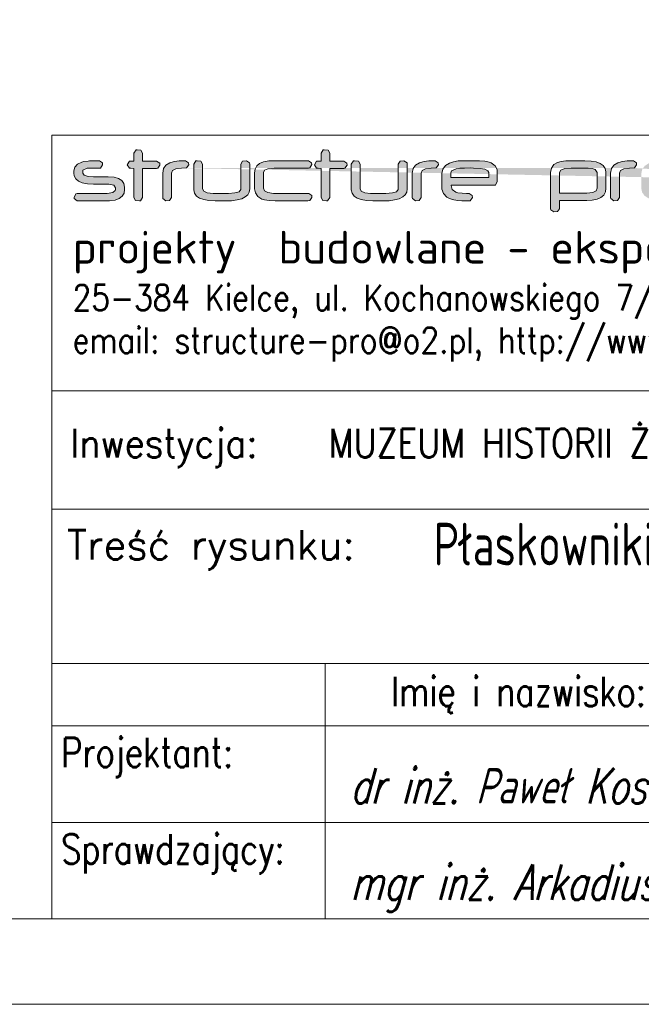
# Model space of a CAD drawing. Header units: millimetres. Extents: x -176817 to 571382, y -58489 to 156123.
# Tile 123 of 256: x -66537 to -66173, y 95765 to 96342. Entities that reach past the tile are written whole.
import ezdxf
from ezdxf.enums import TextEntityAlignment as Align

# ---------------------------------------------------------------- set-up
doc = ezdxf.new("R2010")
doc.units = ezdxf.units.MM
doc.header["$LTSCALE"] = 0.2
doc.layers.get('0').update_dxf_attribs({"lineweight": 13})
for name, color, linetype, lineweight in [('-AAA Cienka', 2, 'Continuous', 18), ('Konstrukcja', 2, 'Continuous', 13), ('Prz', 5, 'Continuous', 13), ('SIATKA', 5, 'Continuous', 13), ('TABELA', 7, 'Continuous', 13)]:
    doc.layers.add(name, color=color, linetype=linetype, lineweight=lineweight)
doc.styles.add('Annotative', font='txt')
doc.styles.add('ROMANS', font='romans.shx')

# ---------------------------------------------------------------- blocks, each defined once
blk = doc.blocks.new('structure pro')
h = blk.add_hatch(color=7)
h.dxf.hatch_style = 1
h.paths.add_polyline_path([(739.2, 22.6), (739.75, 24.09), (741.79, 25.19), (745.17, 25.58), (748.07, 25.58), (749.33, 27.39), (749.17, 28.65), (747.37, 29.9), (747.13, 29.9), (743.75, 29.75), (741, 29.43), (738.81, 28.88), (738.33, 28.65), (735.98, 27.23), (734.56, 25.19), (734.09, 22.6), (734.09, 8.31), (734.09, 7.76), (735.9, 6.34), (738.18, 6.5), (739.2, 8.31)])
h.paths.add_polyline_path([(553.28, 43.25), (550.33, 45.35), (549.87, 45.35), (544.24, 45.15), (539.6, 44.63), (536, 43.65), (535.15, 43.39), (531.22, 40.96), (528.86, 37.63), (528.08, 33.24), (528.08, 9.48), (528.21, 8.44), (531.15, 6.21), (534.95, 6.47), (536.72, 9.42), (536.72, 33.24), (537.63, 35.79), (540.91, 37.56), (546.6, 38.22), (551.38, 38.28), (553.54, 41.29)])
h.paths.add_polyline_path([(115.83, 43.25), (112.82, 45.35), (112.42, 45.35), (106.8, 45.15), (102.15, 44.63), (98.48, 43.65), (97.7, 43.39), (93.77, 40.96), (91.42, 37.63), (90.63, 33.24), (90.63, 9.48), (90.7, 8.44), (93.71, 6.21), (97.44, 6.47), (99.2, 9.42), (99.2, 33.24), (100.12, 35.79), (103.46, 37.56), (109.15, 38.22), (113.93, 38.28), (116.02, 41.29)])
h.paths.add_polyline_path([(1436.84, 35.09), (1434.56, 35.72), (1432.28, 35.09), (1431.18, 33.12), (1432.28, 31.08), (1434.56, 30.45), (1436.84, 31.08), (1437.86, 33.12)])
h.paths.add_polyline_path([(1436.13, 29.75), (1433.93, 29.98), (1432.05, 28.02), (1432.05, 8.31), (1432.99, 6.58), (1435.27, 6.34), (1437.15, 8.31), (1437.15, 28.02)])
h.paths.add_polyline_path([(1405.27, 36.11), (1403.07, 36.19), (1401.18, 34.3), (1401.18, 8.31), (1403.07, 6.34), (1405.27, 6.58), (1406.29, 8.31), (1406.29, 15.45), (1423.96, 6.58), (1426.47, 6.34), (1428.59, 8.15), (1427.33, 10.03), (1411.08, 18.12), (1426.94, 26.06), (1428.28, 27.86), (1426.08, 29.67), (1423.72, 29.51), (1406.29, 20.79), (1406.29, 34.3)])
h.paths.add_polyline_path([(1385.4, 28.65), (1383.59, 29.9), (1380.45, 29.83), (1377.94, 29.75), (1377.15, 29.67), (1374.48, 29.35), (1373.38, 29.04), (1370.71, 27.86), (1369.14, 26.13), (1368.67, 23.86), (1368.67, 22.6), (1368.82, 20.95), (1369.77, 19.22), (1371.34, 17.81), (1373.62, 16.87), (1376.6, 16.32), (1380.21, 16.08), (1388.62, 16.08), (1389.09, 16.08), (1392.07, 15.53), (1393.01, 13.96), (1393.01, 13.1), (1392.94, 12.47), (1391.44, 11.13), (1388.22, 10.74), (1370.71, 10.74), (1369.77, 10.51), (1368.75, 8.31), (1368.82, 7.68), (1370.71, 6.34), (1388.14, 6.34), (1389.64, 6.42), (1392.78, 6.81), (1395.21, 7.68), (1397.02, 9.01), (1398.04, 10.82), (1398.43, 13.1), (1398.43, 14.2), (1398.43, 14.35), (1397.96, 16.55), (1396.78, 18.28), (1394.9, 19.54), (1392.23, 20.24), (1388.85, 20.48), (1380.29, 20.48), (1377.15, 20.71), (1374.64, 21.42), (1373.85, 22.6), (1373.85, 23.86), (1373.93, 24.33), (1376.36, 25.43), (1376.68, 25.43), (1379.9, 25.51), (1383.59, 25.51), (1384.22, 25.58), (1385.55, 27.39)])
h.paths.add_polyline_path([(1324.29, 28.8), (1321.55, 29.98), (1321.47, 29.98), (1319.19, 28.33), (1319.5, 27.08), (1328.85, 8.46), (1329.09, 8.15), (1332.07, 6.74), (1332.38, 6.74), (1335.21, 8.38), (1342.99, 22.76), (1350.6, 8.46), (1350.68, 8.31), (1353.67, 6.81), (1353.98, 6.81), (1356.81, 8.46), (1366.39, 27.08), (1366.7, 28.33), (1366.7, 28.41), (1364.27, 29.98), (1361.6, 28.8), (1353.67, 13.49), (1345.89, 27.78), (1345.89, 27.86), (1342.99, 29.51), (1342.75, 29.51), (1340, 27.78), (1332.23, 13.49)])
h.paths.add_polyline_path([(1308.59, 29.67), (1305.13, 29.9), (1296.49, 29.9), (1293.98, 29.75), (1291.15, 29.2), (1288.8, 28.33), (1286.6, 26.92), (1285.11, 24.8), (1284.56, 22.36), (1284.56, 13.65), (1284.95, 11.45), (1286.36, 9.41), (1288.8, 7.83), (1290.84, 7.13), (1293.59, 6.58), (1296.49, 6.34), (1305.13, 6.34), (1307.49, 6.5), (1310.32, 6.97), (1312.59, 7.76), (1314.56, 9.01), (1316.05, 11.05), (1316.6, 13.65), (1316.6, 22.36), (1316.6, 22.44), (1316.28, 24.72), (1315.26, 26.61), (1313.69, 28.02), (1311.49, 29.04)])
h.paths.add_polyline_path([(1296.57, 25.51), (1304.97, 25.51), (1308.43, 25.19), (1310.63, 24.33), (1311.34, 22.76), (1311.34, 13.65), (1311.18, 12.86), (1308.82, 11.29), (1307.8, 11.05), (1304.97, 10.74), (1296.57, 10.74), (1295.08, 10.74), (1292.41, 11.21), (1291, 11.84), (1289.74, 13.65), (1289.74, 22.36), (1289.97, 23.39), (1292.33, 24.96), (1293.67, 25.27)], flags=16)
h.paths.add_polyline_path([(1258.48, 36.11), (1256.28, 36.19), (1254.4, 34.3), (1254.4, 8.31), (1256.28, 6.34), (1258.48, 6.58), (1259.5, 8.31), (1259.5, 15.45), (1277.17, 6.58), (1279.69, 6.34), (1281.81, 8.15), (1280.55, 10.03), (1264.29, 18.12), (1280.16, 26.06), (1281.49, 27.86), (1279.29, 29.67), (1276.94, 29.51), (1259.5, 20.79), (1259.5, 34.3)])
h.paths.add_polyline_path([(1240.1, 29.75), (1235.86, 29.9), (1233.9, 27.94), (1233.9, 27.63), (1235.86, 25.51), (1237.04, 25.51), (1237.28, 25.51), (1238.14, 25.58), (1238.85, 25.58), (1240.57, 25.51), (1244.34, 24.8), (1245.84, 23.15), (1227.54, 23.15), (1223.61, 22.76), (1220.47, 21.66), (1220.31, 21.58), (1217.56, 19.3), (1216.7, 16.16), (1216.7, 13.18), (1216.7, 13.02), (1217.72, 10.11), (1220.71, 7.83), (1223.93, 6.74), (1227.69, 6.34), (1240.34, 6.34), (1242.15, 6.42), (1245.99, 7.05), (1248.74, 8.46), (1250.39, 10.58), (1250.94, 13.41), (1250.94, 22.68), (1250.55, 24.96), (1248.66, 27.39), (1245.29, 29.04), (1243.56, 29.35)])
h.paths.add_polyline_path([(1240.42, 10.74), (1227.54, 10.74), (1224.16, 11.21), (1221.88, 13.25), (1221.88, 16.24), (1224.08, 18.2), (1227.46, 18.75), (1245.76, 18.75), (1245.76, 17.89), (1245.84, 16.71), (1245.84, 15.53), (1245.84, 14.67), (1245.84, 14.12), (1244.34, 11.29), (1244.11, 11.13)], flags=16)
h.paths.add_polyline_path([(1200.91, 28.65), (1199.11, 29.9), (1196.04, 29.83), (1193.45, 29.75), (1192.67, 29.67), (1190, 29.35), (1188.9, 29.04), (1186.31, 27.86), (1184.74, 26.13), (1184.19, 23.86), (1184.19, 22.6), (1184.42, 20.95), (1185.29, 19.22), (1186.86, 17.81), (1189.13, 16.87), (1192.12, 16.32), (1195.73, 16.08), (1204.13, 16.08), (1204.61, 16.08), (1207.59, 15.53), (1208.53, 13.96), (1208.53, 13.1), (1208.45, 12.47), (1206.96, 11.13), (1203.74, 10.74), (1186.23, 10.74), (1185.29, 10.51), (1184.26, 8.31), (1184.34, 7.68), (1186.23, 6.34), (1203.66, 6.34), (1205.16, 6.42), (1208.3, 6.81), (1210.81, 7.68), (1212.54, 9.01), (1213.56, 10.82), (1213.95, 13.1), (1213.95, 14.2), (1213.95, 14.35), (1213.48, 16.55), (1212.3, 18.28), (1210.42, 19.54), (1207.75, 20.24), (1204.37, 20.48), (1195.81, 20.48), (1192.67, 20.71), (1190.15, 21.42), (1189.37, 22.6), (1189.37, 23.86), (1189.45, 24.33), (1191.88, 25.43), (1192.2, 25.43), (1195.42, 25.51), (1199.11, 25.51), (1199.74, 25.58), (1201.07, 27.39)])
h.paths.add_polyline_path([(1169.11, 28.65), (1167.3, 29.9), (1164.16, 29.83), (1161.65, 29.75), (1160.86, 29.67), (1158.19, 29.35), (1157.09, 29.04), (1154.42, 27.86), (1152.85, 26.13), (1152.38, 23.86), (1152.38, 22.6), (1152.54, 20.95), (1153.48, 19.22), (1155.05, 17.81), (1157.33, 16.87), (1160.23, 16.32), (1163.92, 16.08), (1172.33, 16.08), (1172.72, 16.08), (1175.7, 15.53), (1176.72, 13.96), (1176.72, 13.1), (1176.65, 12.47), (1175.15, 11.13), (1171.86, 10.74), (1154.34, 10.74), (1153.48, 10.51), (1152.46, 8.31), (1152.54, 7.68), (1154.34, 6.34), (1171.86, 6.34), (1173.35, 6.42), (1176.49, 6.81), (1178.92, 7.68), (1180.73, 9.01), (1181.75, 10.82), (1182.07, 13.1), (1182.07, 14.2), (1182.07, 14.35), (1181.67, 16.55), (1180.49, 18.28), (1178.61, 19.54), (1175.94, 20.24), (1172.56, 20.48), (1163.92, 20.48), (1160.78, 20.71), (1158.35, 21.42), (1157.48, 22.6), (1157.48, 23.86), (1157.64, 24.33), (1160.08, 25.43), (1160.39, 25.43), (1163.61, 25.51), (1167.3, 25.51), (1167.93, 25.58), (1169.26, 27.39)])
h.paths.add_polyline_path([(1141.62, 29.67), (1138.16, 29.9), (1129.52, 29.9), (1127.01, 29.75), (1124.18, 29.2), (1121.83, 28.33), (1119.63, 26.92), (1118.06, 24.8), (1117.59, 22.36), (1117.59, 13.65), (1117.98, 11.45), (1119.39, 9.41), (1121.83, 7.83), (1123.87, 7.13), (1126.62, 6.58), (1129.52, 6.34), (1138.16, 6.34), (1140.52, 6.5), (1143.35, 6.97), (1145.62, 7.76), (1147.59, 9.01), (1149.08, 11.05), (1149.63, 13.65), (1149.63, 22.36), (1149.63, 22.44), (1149.24, 24.72), (1148.29, 26.61), (1146.72, 28.02), (1144.45, 29.04)])
h.paths.add_polyline_path([(1129.6, 25.51), (1138.01, 25.51), (1141.46, 25.19), (1143.66, 24.33), (1144.37, 22.76), (1144.37, 13.65), (1144.13, 12.86), (1141.85, 11.29), (1140.83, 11.05), (1138.01, 10.74), (1129.6, 10.74), (1128.11, 10.74), (1125.44, 11.21), (1123.95, 11.84), (1122.77, 13.65), (1122.77, 22.36), (1123.01, 23.39), (1125.36, 24.96), (1126.7, 25.27)], flags=16)
h.paths.add_polyline_path([(1086.96, 34.3), (1084.99, 36.19), (1082.72, 36.11), (1081.62, 34.3), (1081.62, 8.31), (1082.72, 6.58), (1084.99, 6.34), (1086.96, 8.31), (1086.96, 18.67), (1109.81, 6.66), (1112.64, 6.34), (1114.84, 8.15), (1113.58, 10.03), (1091.75, 21.58), (1112.8, 32.65), (1114.13, 34.46), (1111.93, 36.19), (1108.95, 36.03), (1086.96, 24.33)])
h.paths.add_polyline_path([(1052.94, 36.11), (1050.74, 36.19), (1048.78, 34.3), (1048.78, 20.56), (1044.07, 15.92), (1043.59, 15.14), (1044.62, 14.35), (1046.11, 14.67), (1048.78, 17.26), (1048.78, 8.31), (1049.88, 6.58), (1052.08, 6.34), (1053.96, 8.31), (1053.96, 22.29), (1058.83, 27), (1059.22, 27.78), (1058.2, 28.57), (1056.79, 28.33), (1053.96, 25.58), (1053.96, 34.3)])
h.paths.add_polyline_path([(1034.65, 29.67), (1031.51, 29.9), (1021.93, 29.9), (1019.02, 29.75), (1016.2, 29.28), (1013.92, 28.49), (1011.56, 27), (1009.99, 24.96), (1009.52, 22.44), (1009.52, 13.8), (1009.52, 13.1), (1010.38, 10.66), (1012.35, 8.54), (1013.05, 8.07), (1015.41, 7.13), (1018.63, 6.58), (1021.14, 6.42), (1022.32, 6.42), (1025.39, 6.34), (1026.01, 6.42), (1027.27, 8.31), (1027.19, 9.41), (1025.39, 10.74), (1023.89, 10.74), (1021.22, 10.82), (1018.79, 11.13), (1017.53, 11.53), (1015.49, 13.02), (1014.86, 15.45), (1014.86, 15.61), (1040.54, 15.61), (1040.86, 15.61), (1041.96, 17.73), (1041.96, 23.39), (1041.8, 24.72), (1040.62, 26.92), (1038.27, 28.57), (1037.24, 29.04)])
h.paths.add_polyline_path([(1022.71, 25.58), (1026.41, 25.58), (1028.06, 25.58), (1031.9, 25.35), (1034.73, 24.88), (1036.38, 24.01), (1036.93, 22.99), (1036.93, 20.09), (1014.7, 20.09), (1014.7, 22.76), (1015.18, 24.01), (1017.92, 25.19), (1019.89, 25.43)], flags=16)
h.paths.add_polyline_path([(965.23, 28.8), (962.48, 29.98), (962.4, 29.98), (960.04, 28.33), (960.36, 27.08), (969.78, 8.46), (969.94, 8.15), (973, 6.74), (973.32, 6.74), (976.14, 8.38), (983.84, 22.76), (991.46, 8.46), (991.54, 8.31), (994.52, 6.81), (994.91, 6.81), (997.66, 8.46), (1007.24, 27.08), (1007.64, 28.33), (1007.64, 28.41), (1005.2, 29.98), (1002.45, 28.8), (994.52, 13.49), (986.82, 27.78), (986.75, 27.86), (983.84, 29.51), (983.68, 29.51), (980.85, 27.78), (973.16, 13.49)])
h.paths.add_polyline_path([(946.61, 29.75), (942.37, 29.9), (940.41, 27.94), (940.41, 27.63), (942.37, 25.51), (943.55, 25.51), (943.79, 25.51), (944.65, 25.58), (945.36, 25.58), (947.08, 25.51), (950.85, 24.8), (952.35, 23.15), (934.05, 23.15), (930.2, 22.76), (926.98, 21.66), (926.82, 21.58), (924.07, 19.3), (923.21, 16.16), (923.21, 13.18), (923.21, 13.02), (924.23, 10.11), (927.21, 7.83), (930.43, 6.74), (934.2, 6.34), (946.85, 6.34), (948.66, 6.42), (952.5, 7.05), (955.25, 8.46), (956.9, 10.58), (957.45, 13.41), (957.45, 22.68), (957.06, 24.96), (955.17, 27.39), (951.8, 29.04), (950.07, 29.35)])
h.paths.add_polyline_path([(946.93, 10.74), (934.05, 10.74), (930.67, 11.21), (928.39, 13.25), (928.39, 16.24), (930.59, 18.2), (933.97, 18.75), (952.27, 18.75), (952.27, 17.89), (952.35, 16.71), (952.35, 15.53), (952.35, 14.67), (952.35, 14.12), (950.85, 11.29), (950.62, 11.13)], flags=16)
h.paths.add_polyline_path([(911.82, 35.95), (907.89, 36.19), (885.28, 36.19), (883.31, 34.3), (883.31, 8.31), (885.28, 6.34), (887.63, 6.58), (888.81, 8.31), (888.81, 17.02), (907.66, 17.02), (909.07, 17.1), (912.76, 17.49), (915.98, 18.52), (917.4, 19.22), (919.68, 21.66), (920.46, 24.96), (920.46, 29.59), (920.38, 30.3), (918.97, 32.97), (915.75, 34.93), (915.12, 35.17)])
h.paths.add_polyline_path([(888.81, 31.79), (907.97, 31.79), (910.41, 31.71), (913.86, 30.85), (915.04, 29.2), (915.04, 25.11), (914.57, 23.54), (912.29, 22.05), (907.97, 21.5), (888.81, 21.5)], flags=16)
h.paths.add_polyline_path([(851.51, 11.05), (852.6, 9.09), (851.51, 7.05), (849.23, 6.42), (846.95, 7.05), (845.85, 9.09), (846.95, 11.05), (849.23, 11.68)])
h.paths.add_polyline_path([(828.34, 38.54), (827.32, 38.7), (825.59, 38.07), (824.72, 36.42), (825.59, 34.77), (827.39, 34.22), (829.12, 34.85), (829.99, 36.42), (829.75, 37.36), (829.2, 38.07)])
h.paths.add_polyline_path([(842.47, 28.41), (840.82, 29.12), (838.86, 28.49), (812.39, 11.29), (810.98, 9.17), (812.16, 7.05), (814.59, 6.34), (841.69, 6.34), (841.85, 6.34), (843.73, 8.54), (843.73, 8.7), (841.69, 10.74), (820.17, 10.82), (842.47, 25.35), (843.1, 26.68)])
h.paths.add_polyline_path([(801.01, 29.59), (796.45, 29.9), (788.05, 29.9), (784.99, 29.75), (781.14, 29.04), (778.39, 27.7), (776.74, 25.74), (776.19, 23.15), (776.19, 8.31), (777.21, 6.58), (779.41, 6.34), (781.37, 8.31), (781.37, 23.23), (781.37, 23.39), (783.89, 25.35), (785.3, 25.43), (787.58, 25.51), (796.45, 25.51), (798.96, 25.51), (800.38, 25.35), (800.77, 25.27), (802.97, 23.23), (802.97, 8.31), (804.07, 6.58), (806.27, 6.34), (808.23, 8.31), (808.23, 23.23), (808, 24.8), (806.82, 27.08), (804.46, 28.65)])
h.paths.add_polyline_path([(771.79, 35.09), (769.51, 35.72), (767.24, 35.09), (766.14, 33.12), (767.24, 31.08), (769.51, 30.45), (771.79, 31.08), (772.89, 33.12)])
h.paths.add_polyline_path([(771.16, 29.75), (768.96, 29.98), (767, 28.02), (767, 8.31), (768.02, 6.58), (770.22, 6.34), (772.18, 8.31), (772.18, 28.02)])
h.paths.add_polyline_path([(730.01, 36.03), (727.81, 36.19), (725.85, 34.3), (725.85, 29.67), (710.45, 29.67), (706.84, 29.51), (703.23, 28.65), (700.56, 27.23), (698.91, 25.11), (698.2, 22.36), (698.12, 20.09), (698.12, 16.08), (698.2, 13.02), (698.52, 11.21), (699.93, 9.09), (702.44, 7.6), (705.98, 6.66), (710.53, 6.34), (718.39, 6.34), (719.49, 6.42), (723.18, 6.81), (726.4, 7.83), (727.5, 8.38), (730.17, 10.66), (731.03, 13.57), (731.03, 34.3)])
h.paths.add_polyline_path([(717.91, 10.74), (710.45, 10.74), (709.35, 10.74), (706.06, 10.98), (705.03, 11.37), (703.39, 13.96), (703.39, 22.29), (703.7, 23.39), (705.9, 24.88), (710.3, 25.35), (725.85, 25.35), (725.85, 13.73), (725.22, 12.23), (722.63, 11.13)], flags=16)
h.paths.add_polyline_path([(598.24, 45.02), (592.41, 45.35), (578.08, 45.35), (573.83, 45.15), (569.18, 44.3), (565.19, 42.73), (561.52, 40.38), (558.97, 36.97), (558.12, 32.78), (558.12, 18.38), (558.77, 14.72), (561.13, 11.25), (565.25, 8.63), (568.59, 7.46), (573.17, 6.54), (578.08, 6.21), (592.41, 6.21), (596.34, 6.34), (601.05, 7.13), (604.91, 8.57), (608.12, 10.66), (610.67, 14.07), (611.52, 18.38), (611.52, 32.85), (611.52, 33.05), (610.93, 36.84), (609.36, 39.92), (606.68, 42.27), (602.95, 43.97)])
h.paths.add_polyline_path([(578.21, 38.08), (592.15, 38.08), (597.91, 37.63), (601.58, 36.06), (602.82, 33.44), (602.82, 18.38), (602.49, 17.01), (598.63, 14.39), (596.93, 13.93), (592.22, 13.41), (578.21, 13.41), (575.72, 13.54), (571.27, 14.26), (568.85, 15.31), (566.76, 18.38), (566.76, 32.78), (567.22, 34.55), (571.14, 37.1), (573.3, 37.69)], flags=16)
h.paths.add_polyline_path([(508.97, 45.09), (502.82, 45.35), (489.14, 45.35), (484.49, 45.22), (479.71, 44.63), (476.24, 43.65), (472.71, 41.55), (470.29, 38.15), (469.44, 33.77), (469.44, -1.45), (469.57, -2.43), (472.65, -4.65), (476.31, -4.33), (478.08, -1.45), (478.08, 6.54), (504.91, 6.54), (510.08, 6.8), (514.92, 7.78), (518.65, 9.42), (521.4, 11.84), (522.97, 14.92), (523.56, 18.65), (523.56, 33.83), (523.5, 34.55), (522.78, 37.82), (520.95, 40.57), (518.07, 42.67), (514.07, 44.17)])
h.paths.add_polyline_path([(504.91, 13.74), (478.08, 13.74), (478.08, 33.5), (478.08, 33.9), (479.52, 36.25), (483.31, 37.69), (489.47, 38.15), (502.95, 38.15), (506.09, 38.08), (510.08, 37.76), (512.9, 36.84), (514.86, 33.77), (514.86, 18.52), (513.94, 16.09), (510.67, 14.33)], flags=16)
h.paths.add_polyline_path([(405.23, 45.02), (400.13, 45.41), (384.03, 45.41), (379.25, 45.22), (374.61, 44.43), (370.74, 43.06), (366.75, 40.57), (364.2, 37.17), (363.35, 32.98), (363.35, 18.58), (363.41, 17.47), (364.85, 13.41), (368.13, 9.81), (369.3, 9.09), (373.3, 7.46), (378.6, 6.47), (382.79, 6.28), (384.75, 6.21), (389.85, 6.21), (390.9, 6.28), (393.06, 9.42), (392.8, 11.32), (389.85, 13.41), (387.37, 13.48), (382.98, 13.61), (378.79, 14.13), (376.83, 14.79), (373.43, 17.34), (372.25, 21.26), (372.25, 21.59), (415.12, 21.59), (415.64, 21.59), (417.47, 25.13), (417.47, 34.55), (417.28, 36.78), (415.25, 40.44), (411.32, 43.19), (409.62, 43.91)])
h.paths.add_polyline_path([(385.4, 38.22), (391.56, 38.28), (394.24, 38.22), (400.72, 37.82), (405.37, 36.97), (408.18, 35.66), (409.1, 33.83), (409.1, 29.05), (371.99, 29.05), (371.99, 33.5), (372.84, 35.6), (377.42, 37.56), (380.69, 37.95)], flags=16)
edge = h.paths.add_edge_path()
edge.add_line((357.72, 38.28), (359.88, 41.29))
edge.add_line((359.88, 41.29), (359.62, 43.25))
edge.add_line((359.62, 43.25), (356.67, 45.35))
edge.add_line((356.67, 45.35), (356.21, 45.35))
edge.add_line((356.21, 45.35), (350.59, 45.15))
edge.add_line((350.59, 45.15), (345.94, 44.63))
edge.add_line((345.94, 44.63), (342.34, 43.65))
edge.add_line((342.34, 43.65), (341.49, 43.39))
edge.add_line((341.49, 43.39), (337.56, 40.96))
edge.add_line((337.56, 40.96), (335.21, 37.63))
edge.add_line((335.21, 37.63), (334.42, 33.24))
edge.add_line((334.42, 33.24), (334.42, 9.48))
edge.add_line((334.42, 9.48), (334.55, 8.44))
edge.add_line((334.55, 8.44), (337.5, 6.21))
edge.add_line((337.5, 6.21), (341.23, 6.47))
edge.add_line((341.23, 6.47), (343.06, 9.42))
edge.add_line((343.06, 9.42), (343.06, 33.24))
edge.add_line((343.06, 33.24), (343.98, 35.79))
edge.add_line((343.98, 35.79), (347.25, 37.56))
edge.add_line((347.25, 37.56), (352.94, 38.22))
edge.add_line((352.94, 38.22), (357.72, 38.28))
edge.add_line((357.72, 38.28), (352.94, 38.22))
h.paths.add_polyline_path([(281.74, 45.09), (278.01, 45.35), (276.96, 45.28), (274.8, 42.14), (274.8, 17.86), (274.86, 16.88), (275.65, 13.61), (277.55, 10.92), (280.49, 8.9), (284.55, 7.39), (289.66, 6.47), (295.81, 6.21), (299.87, 6.21), (300.19, 6.15), (302.74, 6.15), (304.51, 6.08), (305.23, 6.08), (311.71, 6.34), (317.14, 7.13), (321.59, 8.31), (325.06, 10.01), (327.55, 12.17), (328.99, 14.79), (329.51, 17.86), (329.51, 42.14), (329.38, 43.25), (326.31, 45.35), (322.51, 45.09), (320.74, 42.14), (320.74, 17.8), (320.74, 17.21), (319.04, 15.11), (315.05, 13.87), (308.63, 13.41), (295.81, 13.41), (293.71, 13.48), (288.02, 14.13), (284.55, 15.57), (283.44, 17.86), (283.44, 42.14)])
h.paths.add_polyline_path([(252.15, 55.69), (248.49, 55.95), (247.51, 55.89), (245.28, 52.74), (245.28, 45.02), (242.53, 45.02), (240.96, 44.83), (238.93, 41.49), (240.96, 38.08), (242.53, 37.95), (245.28, 37.89), (245.28, 9.42), (247.05, 6.47), (250.71, 6.21), (251.76, 6.28), (253.92, 9.42), (253.92, 37.89), (267.53, 37.89), (268.58, 37.95), (270.81, 41.03), (270.54, 42.93), (267.53, 45.02), (253.92, 45.02), (253.92, 52.74)])
h.paths.add_polyline_path([(236.05, 43.32), (232.91, 45.35), (198.75, 45.35), (194.17, 45.15), (189.19, 44.24), (185.33, 42.6), (182.58, 40.31), (180.95, 37.23), (180.42, 33.5), (180.42, 18.06), (181.14, 13.87), (183.43, 10.4), (187.36, 7.98), (190.18, 7.06), (194.76, 6.41), (200.58, 6.21), (232.45, 6.21), (234.35, 6.47), (236.45, 9.42), (236.19, 11.32), (233.24, 13.41), (200.84, 13.41), (199.01, 13.48), (193.45, 14.2), (190.11, 15.83), (189, 18.45), (189, 33.77), (189.98, 35.99), (193.38, 37.56), (199.4, 38.08), (232.91, 38.08), (234.35, 38.35), (236.25, 41.75)])
h.paths.add_polyline_path([(127.87, 45.09), (124.21, 45.35), (123.16, 45.28), (121, 42.14), (121, 17.86), (121, 16.88), (121.85, 13.61), (123.75, 10.92), (126.69, 8.9), (130.75, 7.39), (135.79, 6.47), (141.94, 6.21), (146, 6.21), (146.33, 6.15), (148.88, 6.15), (150.71, 6.08), (151.43, 6.08), (157.85, 6.34), (163.28, 7.13), (167.79, 8.31), (171.2, 10.01), (173.68, 12.17), (175.19, 14.79), (175.65, 17.86), (175.65, 42.14), (175.58, 43.25), (172.44, 45.35), (168.71, 45.09), (166.94, 42.14), (166.94, 17.8), (166.88, 17.21), (165.24, 15.11), (161.18, 13.87), (154.83, 13.41), (141.94, 13.41), (139.91, 13.48), (134.15, 14.13), (130.75, 15.57), (129.57, 17.86), (129.57, 42.14)])
h.paths.add_polyline_path([(69.3, 55.69), (65.63, 55.95), (64.65, 55.89), (62.49, 52.74), (62.49, 45.02), (59.67, 45.02), (58.1, 44.83), (56.07, 41.49), (58.1, 38.08), (59.67, 37.95), (62.49, 37.89), (62.49, 9.42), (64.19, 6.47), (67.92, 6.21), (68.9, 6.28), (71.06, 9.42), (71.06, 37.89), (84.68, 37.89), (85.79, 37.95), (87.95, 41.03), (87.69, 42.93), (84.68, 45.02), (71.06, 45.02), (71.06, 52.74)])
h.paths.add_polyline_path([(31.73, 43.25), (28.78, 45.35), (23.55, 45.35), (19.29, 45.15), (17.98, 45.09), (13.6, 44.5), (11.7, 44.04), (7.38, 42.08), (4.7, 39.13), (3.85, 35.34), (3.85, 33.18), (4.18, 30.49), (5.68, 27.61), (8.3, 25.32), (12.09, 23.69), (17.07, 22.77), (23.16, 22.44), (37.16, 22.44), (37.88, 22.44), (42.85, 21.46), (44.49, 18.84), (44.49, 17.4), (44.36, 16.36), (41.87, 14.2), (36.44, 13.41), (7.25, 13.41), (5.75, 13.15), (4.04, 9.42), (4.18, 8.37), (7.25, 6.21), (36.38, 6.21), (38.8, 6.28), (44.1, 6.93), (48.16, 8.44), (51.1, 10.66), (52.87, 13.61), (53.46, 17.4), (53.46, 19.17), (53.46, 19.5), (52.74, 23.16), (50.77, 26.04), (47.57, 28.14), (43.18, 29.38), (37.49, 29.77), (23.22, 29.77), (17.98, 30.03), (13.86, 31.21), (12.49, 33.31), (12.49, 35.34), (12.62, 36.12), (16.74, 37.95), (17.26, 38.02), (22.57, 38.08), (28.78, 38.08), (29.83, 38.22), (31.99, 41.29)])
edge = h.paths.add_edge_path()
edge.add_line((748.07, 25.58), (745.17, 25.58))
edge.add_line((551.38, 38.28), (546.6, 38.22))
edge.add_line((113.93, 38.28), (109.15, 38.22))
at = {"color": 7, "lineweight": 0}
for p, q in [((64.65, 55.89), (62.49, 52.74)), ((62.49, 52.74), (62.49, 45.02)), ((65.63, 55.95), (64.65, 55.89)), ((69.3, 55.69), (65.63, 55.95)), ((71.06, 52.74), (69.3, 55.69)), ((71.06, 45.02), (71.06, 52.74)), ((247.51, 55.89), (245.28, 52.74)), ((245.28, 52.74), (245.28, 45.02)), ((248.49, 55.95), (247.51, 55.89)), ((252.15, 55.69), (248.49, 55.95)), ((253.92, 52.74), (252.15, 55.69)), ((253.92, 45.02), (253.92, 52.74)), ((4.7, 39.13), (3.85, 35.34)), ((7.38, 42.08), (4.7, 39.13)), ((11.7, 44.04), (7.38, 42.08)), ((13.6, 44.5), (11.7, 44.04)), ((17.98, 45.09), (13.6, 44.5)), ((19.29, 45.15), (17.98, 45.09)), ((23.55, 45.35), (19.29, 45.15)), ((28.78, 45.35), (23.55, 45.35)), ((31.73, 43.25), (28.78, 45.35)), ((29.83, 38.22), (31.99, 41.29)), ((31.99, 41.29), (31.73, 43.25)), ((58.1, 44.83), (56.07, 41.49)), ((56.07, 41.49), (58.1, 38.08)), ((59.67, 45.02), (58.1, 44.83)), ((62.49, 45.02), (59.67, 45.02)), ((84.68, 45.02), (71.06, 45.02)), ((87.69, 42.93), (84.68, 45.02)), ((85.79, 37.95), (87.95, 41.03)), ((87.95, 41.03), (87.69, 42.93)), ((123.16, 45.28), (121, 42.14)), ((121, 42.14), (121, 17.86)), ((124.21, 45.35), (123.16, 45.28)), ((127.87, 45.09), (124.21, 45.35)), ((129.57, 42.14), (127.87, 45.09)), ((129.57, 17.86), (129.57, 42.14)), ((168.71, 45.09), (166.94, 42.14)), ((166.94, 42.14), (166.94, 17.8)), ((172.44, 45.35), (168.71, 45.09)), ((175.58, 43.25), (172.44, 45.35)), ((175.65, 42.14), (175.58, 43.25)), ((175.65, 17.86), (175.65, 42.14)), ((182.58, 40.31), (180.95, 37.23)), ((185.33, 42.6), (182.58, 40.31)), ((189.19, 44.24), (185.33, 42.6)), ((194.17, 45.15), (189.19, 44.24)), ((198.75, 45.35), (194.17, 45.15)), ((232.91, 45.35), (198.75, 45.35)), ((236.05, 43.32), (232.91, 45.35)), ((234.35, 38.35), (236.25, 41.75)), ((236.25, 41.75), (236.05, 43.32)), ((240.96, 44.83), (238.93, 41.49)), ((238.93, 41.49), (240.96, 38.08)), ((242.53, 45.02), (240.96, 44.83)), ((245.28, 45.02), (242.53, 45.02)), ((267.53, 45.02), (253.92, 45.02)), ((270.54, 42.93), (267.53, 45.02)), ((268.58, 37.95), (270.81, 41.03)), ((270.81, 41.03), (270.54, 42.93)), ((276.96, 45.28), (274.8, 42.14)), ((274.8, 42.14), (274.8, 17.86)), ((278.01, 45.35), (276.96, 45.28)), ((281.74, 45.09), (278.01, 45.35)), ((283.44, 42.14), (281.74, 45.09)), ((283.44, 17.86), (283.44, 42.14)), ((322.51, 45.09), (320.74, 42.14)), ((320.74, 42.14), (320.74, 17.8)), ((326.31, 45.35), (322.51, 45.09)), ((329.38, 43.25), (326.31, 45.35)), ((329.51, 42.14), (329.38, 43.25)), ((329.51, 17.86), (329.51, 42.14)), ((366.75, 40.57), (364.2, 37.17)), ((370.74, 43.06), (366.75, 40.57)), ((374.61, 44.43), (370.74, 43.06)), ((379.25, 45.22), (374.61, 44.43)), ((384.03, 45.41), (379.25, 45.22)), ((400.13, 45.41), (384.03, 45.41)), ((405.23, 45.02), (400.13, 45.41)), ((409.62, 43.91), (405.23, 45.02)), ((411.32, 43.19), (409.62, 43.91)), ((415.25, 40.44), (411.32, 43.19)), ((417.28, 36.78), (415.25, 40.44)), ((472.71, 41.55), (470.29, 38.15)), ((476.24, 43.65), (472.71, 41.55)), ((479.71, 44.63), (476.24, 43.65)), ((484.49, 45.22), (479.71, 44.63)), ((489.14, 45.35), (484.49, 45.22)), ((502.82, 45.35), (489.14, 45.35)), ((508.97, 45.09), (502.82, 45.35)), ((514.07, 44.17), (508.97, 45.09)), ((518.07, 42.67), (514.07, 44.17)), ((520.95, 40.57), (518.07, 42.67)), ((522.78, 37.82), (520.95, 40.57)), ((3.85, 35.34), (3.85, 33.18)), ((3.85, 33.18), (4.18, 30.49)), ((4.18, 30.49), (5.68, 27.61)), ((12.49, 35.34), (12.62, 36.12)), ((12.49, 33.31), (12.49, 35.34)), ((13.86, 31.21), (12.49, 33.31)), ((12.62, 36.12), (16.74, 37.95)), ((17.98, 30.03), (13.86, 31.21)), ((16.74, 37.95), (17.26, 38.02)), ((17.26, 38.02), (22.57, 38.08)), ((23.22, 29.77), (17.98, 30.03)), ((22.57, 38.08), (28.78, 38.08)), ((37.49, 29.77), (23.22, 29.77)), ((28.78, 38.08), (29.83, 38.22)), ((43.18, 29.38), (37.49, 29.77)), ((47.57, 28.14), (43.18, 29.38)), ((58.1, 38.08), (59.67, 37.95)), ((59.67, 37.95), (62.49, 37.89)), ((62.49, 37.89), (62.49, 9.42)), ((71.06, 9.42), (71.06, 37.89)), ((71.06, 37.89), (84.68, 37.89)), ((84.68, 37.89), (85.79, 37.95)), ((113.93, 38.28), (109.15, 38.22)), ((180.95, 37.23), (180.42, 33.5)), ((180.42, 33.5), (180.42, 18.06)), ((189, 33.77), (189.98, 35.99)), ((189, 18.45), (189, 33.77)), ((189.98, 35.99), (193.38, 37.56)), ((193.38, 37.56), (199.4, 38.08)), ((199.4, 38.08), (232.91, 38.08)), ((232.91, 38.08), (234.35, 38.35)), ((240.96, 38.08), (242.53, 37.95)), ((242.53, 37.95), (245.28, 37.89)), ((245.28, 37.89), (245.28, 9.42)), ((253.92, 9.42), (253.92, 37.89)), ((253.92, 37.89), (267.53, 37.89)), ((267.53, 37.89), (268.58, 37.95)), ((364.2, 37.17), (363.35, 32.98)), ((363.35, 32.98), (363.35, 18.58)), ((371.99, 33.5), (372.84, 35.6)), ((371.99, 29.05), (371.99, 33.5)), ((409.1, 29.05), (371.99, 29.05)), ((372.84, 35.6), (377.42, 37.56)), ((377.42, 37.56), (380.69, 37.95)), ((380.69, 37.95), (385.4, 38.22)), ((385.4, 38.22), (391.56, 38.28)), ((391.56, 38.28), (394.24, 38.22)), ((394.24, 38.22), (400.72, 37.82)), ((400.72, 37.82), (405.37, 36.97)), ((405.37, 36.97), (408.18, 35.66)), ((408.18, 35.66), (409.1, 33.83)), ((409.1, 33.83), (409.1, 29.05)), ((417.47, 34.55), (417.28, 36.78)), ((417.47, 25.13), (417.47, 34.55)), ((470.29, 38.15), (469.44, 33.77)), ((469.44, 33.77), (469.44, -1.45)), ((478.08, 33.9), (479.52, 36.25)), ((478.08, 33.5), (478.08, 33.9)), ((478.08, 13.74), (478.08, 33.5)), ((479.52, 36.25), (483.31, 37.69)), ((483.31, 37.69), (489.47, 38.15)), ((489.47, 38.15), (502.95, 38.15)), ((502.95, 38.15), (506.09, 38.08)), ((506.09, 38.08), (510.08, 37.76)), ((510.08, 37.76), (512.9, 36.84)), ((512.9, 36.84), (514.86, 33.77)), ((514.86, 33.77), (514.86, 18.52)), ((523.5, 34.55), (522.78, 37.82)), ((523.56, 33.83), (523.5, 34.55)), ((523.56, 18.65), (523.56, 33.83)), ((551.38, 38.28), (546.6, 38.22)), ((5.68, 27.61), (8.3, 25.32)), ((8.3, 25.32), (12.09, 23.69)), ((12.09, 23.69), (17.07, 22.77)), ((17.07, 22.77), (23.16, 22.44)), ((23.16, 22.44), (37.16, 22.44)), ((37.16, 22.44), (37.88, 22.44)), ((37.88, 22.44), (42.85, 21.46)), ((42.85, 21.46), (44.49, 18.84)), ((50.77, 26.04), (47.57, 28.14)), ((52.74, 23.16), (50.77, 26.04)), ((53.46, 19.5), (52.74, 23.16)), ((53.46, 19.17), (53.46, 19.5)), ((372.25, 21.26), (372.25, 21.59)), ((372.25, 21.59), (415.12, 21.59)), ((373.43, 17.34), (372.25, 21.26)), ((415.12, 21.59), (415.64, 21.59)), ((415.64, 21.59), (417.47, 25.13)), ((5.75, 13.15), (4.04, 9.42)), ((7.25, 13.41), (5.75, 13.15)), ((36.44, 13.41), (7.25, 13.41)), ((41.87, 14.2), (36.44, 13.41)), ((44.36, 16.36), (41.87, 14.2)), ((44.49, 17.4), (44.36, 16.36)), ((44.49, 18.84), (44.49, 17.4)), ((48.16, 8.44), (51.1, 10.66)), ((51.1, 10.66), (52.87, 13.61)), ((52.87, 13.61), (53.46, 17.4)), ((53.46, 17.4), (53.46, 19.17)), ((121, 17.86), (121, 16.88)), ((121, 16.88), (121.85, 13.61)), ((121.85, 13.61), (123.75, 10.92)), ((123.75, 10.92), (126.69, 8.9)), ((130.75, 15.57), (129.57, 17.86)), ((134.15, 14.13), (130.75, 15.57)), ((139.91, 13.48), (134.15, 14.13)), ((141.94, 13.41), (139.91, 13.48)), ((154.83, 13.41), (141.94, 13.41)), ((161.18, 13.87), (154.83, 13.41)), ((165.24, 15.11), (161.18, 13.87)), ((166.88, 17.21), (165.24, 15.11)), ((166.94, 17.8), (166.88, 17.21)), ((167.79, 8.31), (171.2, 10.01)), ((171.2, 10.01), (173.68, 12.17)), ((173.68, 12.17), (175.19, 14.79)), ((175.19, 14.79), (175.65, 17.86)), ((180.42, 18.06), (181.14, 13.87)), ((181.14, 13.87), (183.43, 10.4)), ((183.43, 10.4), (187.36, 7.98)), ((190.11, 15.83), (189, 18.45)), ((193.45, 14.2), (190.11, 15.83)), ((199.01, 13.48), (193.45, 14.2)), ((200.84, 13.41), (199.01, 13.48)), ((233.24, 13.41), (200.84, 13.41)), ((236.19, 11.32), (233.24, 13.41)), ((236.45, 9.42), (236.19, 11.32)), ((274.8, 17.86), (274.86, 16.88)), ((274.86, 16.88), (275.65, 13.61)), ((275.65, 13.61), (277.55, 10.92)), ((277.55, 10.92), (280.49, 8.9)), ((284.55, 15.57), (283.44, 17.86)), ((288.02, 14.13), (284.55, 15.57)), ((293.71, 13.48), (288.02, 14.13)), ((295.81, 13.41), (293.71, 13.48)), ((308.63, 13.41), (295.81, 13.41)), ((315.05, 13.87), (308.63, 13.41)), ((319.04, 15.11), (315.05, 13.87)), ((320.74, 17.21), (319.04, 15.11)), ((320.74, 17.8), (320.74, 17.21)), ((321.59, 8.31), (325.06, 10.01)), ((325.06, 10.01), (327.55, 12.17)), ((327.55, 12.17), (328.99, 14.79)), ((328.99, 14.79), (329.51, 17.86)), ((363.35, 18.58), (363.41, 17.47)), ((363.41, 17.47), (364.85, 13.41)), ((364.85, 13.41), (368.13, 9.81)), ((368.13, 9.81), (369.3, 9.09)), ((376.83, 14.79), (373.43, 17.34)), ((378.79, 14.13), (376.83, 14.79)), ((382.98, 13.61), (378.79, 14.13)), ((387.37, 13.48), (382.98, 13.61)), ((389.85, 13.41), (387.37, 13.48)), ((392.8, 11.32), (389.85, 13.41)), ((393.06, 9.42), (392.8, 11.32)), ((504.91, 13.74), (478.08, 13.74)), ((510.67, 14.33), (504.91, 13.74)), ((513.94, 16.09), (510.67, 14.33)), ((514.86, 18.52), (513.94, 16.09)), ((518.65, 9.42), (521.4, 11.84)), ((521.4, 11.84), (522.97, 14.92)), ((522.97, 14.92), (523.56, 18.65)), ((4.04, 9.42), (4.18, 8.37)), ((4.18, 8.37), (7.25, 6.21)), ((7.25, 6.21), (36.38, 6.21)), ((36.38, 6.21), (38.8, 6.28)), ((38.8, 6.28), (44.1, 6.93)), ((44.1, 6.93), (48.16, 8.44)), ((62.49, 9.42), (64.19, 6.47)), ((64.19, 6.47), (67.92, 6.21)), ((67.92, 6.21), (68.9, 6.28)), ((68.9, 6.28), (71.06, 9.42)), ((126.69, 8.9), (130.75, 7.39)), ((130.75, 7.39), (135.79, 6.47)), ((135.79, 6.47), (141.94, 6.21)), ((141.94, 6.21), (146, 6.21)), ((146, 6.21), (146.33, 6.15)), ((146.33, 6.15), (148.88, 6.15)), ((148.88, 6.15), (150.71, 6.08)), ((150.71, 6.08), (151.43, 6.08)), ((151.43, 6.08), (157.85, 6.34)), ((157.85, 6.34), (163.28, 7.13)), ((163.28, 7.13), (167.79, 8.31)), ((187.36, 7.98), (190.18, 7.06)), ((190.18, 7.06), (194.76, 6.41)), ((194.76, 6.41), (200.58, 6.21)), ((200.58, 6.21), (232.45, 6.21)), ((232.45, 6.21), (234.35, 6.47)), ((234.35, 6.47), (236.45, 9.42)), ((245.28, 9.42), (247.05, 6.47)), ((247.05, 6.47), (250.71, 6.21)), ((250.71, 6.21), (251.76, 6.28)), ((251.76, 6.28), (253.92, 9.42)), ((280.49, 8.9), (284.55, 7.39)), ((284.55, 7.39), (289.66, 6.47)), ((289.66, 6.47), (295.81, 6.21)), ((295.81, 6.21), (299.87, 6.21)), ((299.87, 6.21), (300.19, 6.15)), ((300.19, 6.15), (302.74, 6.15)), ((302.74, 6.15), (304.51, 6.08)), ((304.51, 6.08), (305.23, 6.08)), ((305.23, 6.08), (311.71, 6.34)), ((311.71, 6.34), (317.14, 7.13)), ((317.14, 7.13), (321.59, 8.31)), ((369.3, 9.09), (373.3, 7.46)), ((373.3, 7.46), (378.6, 6.47)), ((378.6, 6.47), (382.79, 6.28)), ((382.79, 6.28), (384.75, 6.21)), ((384.75, 6.21), (389.85, 6.21)), ((389.85, 6.21), (390.9, 6.28)), ((390.9, 6.28), (393.06, 9.42)), ((478.08, -1.45), (478.08, 6.54)), ((478.08, 6.54), (504.91, 6.54)), ((504.91, 6.54), (510.08, 6.8)), ((510.08, 6.8), (514.92, 7.78)), ((514.92, 7.78), (518.65, 9.42)), ((469.44, -1.45), (469.57, -2.43)), ((469.57, -2.43), (472.65, -4.65)), ((472.65, -4.65), (476.31, -4.33)), ((476.31, -4.33), (478.08, -1.45))]:
    blk.add_line(p, q, dxfattribs=at)
for points in [[(115.83, 43.25), (112.82, 45.35), (112.42, 45.35), (106.8, 45.15), (102.15, 44.63), (98.48, 43.65), (97.7, 43.39), (93.77, 40.96), (91.42, 37.63), (90.63, 33.24), (90.63, 9.48), (90.7, 8.44), (93.71, 6.21), (97.44, 6.47), (99.2, 9.42), (99.2, 33.24), (100.12, 35.79), (103.46, 37.56), (109.15, 38.22), (113.93, 38.28), (116.02, 41.29)], [(553.28, 43.25), (550.33, 45.35), (549.87, 45.35), (544.24, 45.15), (539.6, 44.63), (536, 43.65), (535.15, 43.39), (531.22, 40.96), (528.86, 37.63), (528.08, 33.24), (528.08, 9.48), (528.21, 8.44), (531.15, 6.21), (534.95, 6.47), (536.72, 9.42), (536.72, 33.24), (537.63, 35.79), (540.91, 37.56), (546.6, 38.22), (551.38, 38.28), (553.54, 41.29)]]:
    blk.add_lwpolyline(points, close=True, dxfattribs=at)
blk.add_lwpolyline([(357.72, 38.28), (359.88, 41.29), (359.62, 43.25), (356.67, 45.35), (356.21, 45.35), (350.59, 45.15), (345.94, 44.63), (342.34, 43.65), (341.49, 43.39), (337.56, 40.96), (335.21, 37.63), (334.42, 33.24), (334.42, 9.48), (334.55, 8.44), (337.5, 6.21), (341.23, 6.47), (343.06, 9.42), (343.06, 33.24), (343.98, 35.79), (347.25, 37.56), (352.94, 38.22), (357.72, 38.28), (352.94, 38.22)], dxfattribs=at)
blk = doc.blocks.new('A$C72E22663')
at = {"layer": 'Prz'}
blk.add_lwpolyline([(-1140, 0), (0, 0), (0, 459.29), (-1140, 459.29)], close=True, dxfattribs=at)
at = {"layer": 'TABELA', "color": 3}
for p, q in [((-1140, 309.42), (-248.8, 309.42)), ((-1140, 240.18), (-248.8, 240.18)), ((-1140, 149.76), (-248.8, 149.76)), ((-979.9, 56.54), (-979.9, 149.76)), ((-1140, 113.08), (-248.8, 113.08)), ((-979.9, 0), (-979.9, 93.22))]:
    blk.add_line(p, q, dxfattribs=at)
at = {"layer": 'TABELA', "color": 2}
blk.add_line((-1140, 56.54), (-248.8, 56.54), dxfattribs=at)
at = {"color": 7, "xscale": 0.6000000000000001, "yscale": 0.6000000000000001, "zscale": 0.6000000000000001}
blk.add_blockref('structure pro', (-1129.49, 417.06), dxfattribs=at)
at = {"layer": 'Konstrukcja', "color": 3, "insert": (-1129.09, 287.2), "char_height": 16.8, "width": 819.9123, "attachment_point": 1, "style": 'ROMANS'}
blk.add_mtext('\\pt151.2;{\\W0.9;\\C4;Inwestycja:\\W0.7;  ^I\\W0.85;MUZEUM HISTORII ŻYDÓW POLSKICH W WARSZAWIE }', dxfattribs=at)
at = {"layer": 'TABELA', "color": 4, "style": 'ROMANS'}
blk.add_text('Treść rysunku:', height=17.28, rotation=360, dxfattribs=at).set_placement((-1131.24, 210.58))
at = {"layer": 'TABELA', "color": 4, "style": 'ROMANS', "width": 0.8}
for s, p in [('Imię i nazwisko:', (-941.25, 124.65)), ('Projektant:', (-1134.55, 88.91)), ('Sprawdzający:', (-1134.55, 32.37))]:
    blk.add_text(s, height=17.28, rotation=360, dxfattribs=at).set_placement(p)
at = {"layer": 'TABELA', "color": 3, "style": 'ROMANS', "oblique": 15}
for s, width, p, p2 in [('dr inż. Paweł Kossakowski', 0.608363, (-965.19, 67.68), (-706.88, 67.68)), ('mgr inż. Arkadiusz Ostap', 0.634942, (-965.19, 11.14), (-706.88, 11.14))]:
    blk.add_text(s, height=20.736, rotation=360, dxfattribs=dict(at, width=width)).set_placement(p, p2, align=Align.FIT)
at = {"layer": 'TABELA', "color": 3, "insert": (-1127.87, 403.18), "char_height": 23, "width": 879.0694, "attachment_point": 1, "rotation": 360, "style": 'Annotative'}
blk.add_mtext('{\\fISOCPEUR|b0|i0|c238|p34;\\H0.83333x;\\C7;projekty  budowlane - ekspertyzy  techniczne - badania  materiałowe}', dxfattribs=at)
at = {"layer": 'TABELA', "color": 4, "insert": (-1127.87, 371.6), "char_height": 15, "width": 814.5919, "attachment_point": 1, "rotation": 360, "style": 'Annotative'}
blk.add_mtext('{\\Fromans|c238;\\H1x;\\W0.85;25-384 Kielce, ul. Kochanowskiego 7/26, tel. 0698-161-820^Jemail: structure-pro@o2.pl, http://www.structure-pro.xt.pl}', dxfattribs=at)

msp = doc.modelspace()

# ---------------------------------------------------------------- linework, layer by layer
at = {"layer": '-AAA Cienka'}
for points in [[(-74228.3869, 95765.4313), (-65328.3869, 95765.4313), (-65328.3869, 101345.4313), (-74228.3869, 101345.4313)], [(-74178.3869, 95815.4313), (-65378.3869, 95815.4313), (-65378.3869, 101295.4313), (-74178.3869, 101295.4313)]]:
    msp.add_lwpolyline(points, close=True, dxfattribs=at)

# ---------------------------------------------------------------- block references
at = {"layer": 'SIATKA', "color": 42}
msp.add_blockref('A$C72E22663', (-65378.3869, 95815.4313), dxfattribs=at)

# ---------------------------------------------------------------- texts
at = {"layer": 'TABELA', "color": 2, "style": 'ROMANS', "width": 0.7}
msp.add_text('Płaskowniki okucia', height=25, rotation=359.9999951, dxfattribs=at).set_placement((-66294.6804, 96022.5652))

doc.saveas('drawing.dxf')
